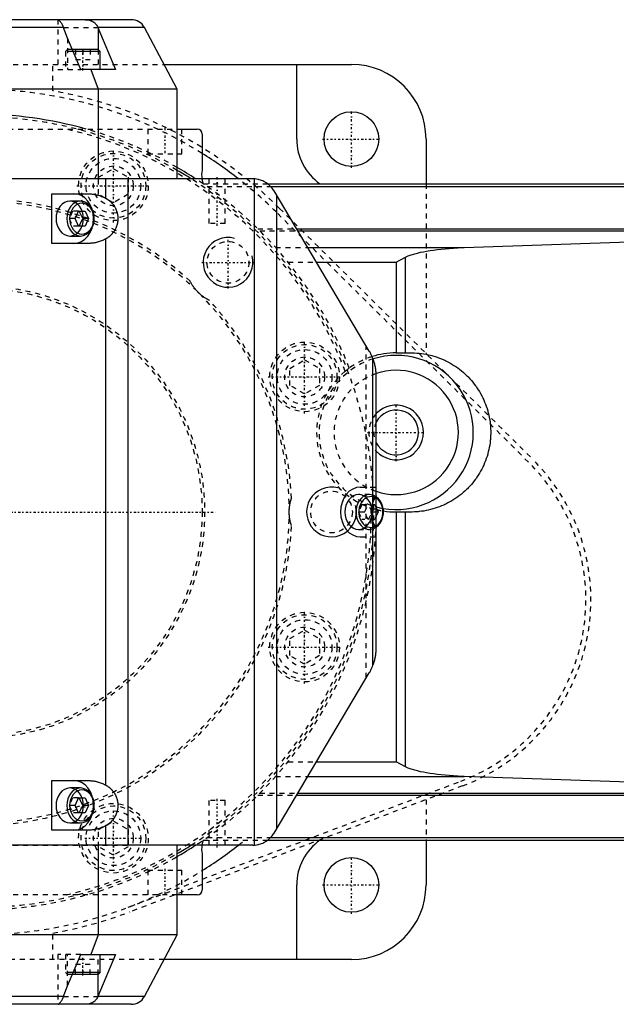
# Model space of a CAD drawing. Extents: x -545 to 345, y -109 to 109.
# Tile 14 of 15: x 8 to 128, y -99 to 99. Entities that reach past the tile are written whole.
import ezdxf

# ---------------------------------------------------------------- set-up
doc = ezdxf.new("R2010")
doc.units = 0
doc.linetypes.add('CENTER', pattern=[1.5, 0.45, -0.5, 0.05, -0.5])
doc.linetypes.add('DASHED', pattern=[2, 1, -1])
for name, color, linetype in [('AM_0', 7, 'CONTINUOUS'), ('AM_10', 7, 'CONTINUOUS'), ('AM_3', 7, 'DASHED'), ('AM_7', 7, 'CENTER')]:
    doc.layers.add(name, color=color, linetype=linetype)

msp = doc.modelspace()

# ---------------------------------------------------------------- linework, layer by layer
at = {"layer": 'AM_0', "color": 7, "linetype": 'CONTINUOUS'}
for p, q in [((30.75, 99), (-60.48, 99)), ((17.15, 97.41), (-57.6, 97.41)), ((24.06, 97.41), (27.59, 89)), ((33.4, 97.41), (24.06, 97.41)), ((24.11, 97.3), (24.11, 93)), ((40, 85), (33.4, 97.41)), ((20.63, 89), (17.95, 95.3)), ((24.13, 93), (18.93, 93)), ((24.53, 92.6), (19.1, 92.6)), ((24.53, 92.6), (24.13, 93)), ((24.53, 89), (24.53, 92.6)), ((37.34, 90), (75, 90)), ((64, 75), (64, 90)), ((27.59, 89), (20.63, 89)), ((22.65, 89), (24.1, 85)), ((40, 85), (-50.98, 85)), ((24.1, 85), (24.1, 67)), ((40, 67), (40, 85)), ((40, 77), (44, 77)), ((45, 76), (45, 68.74)), ((90, 75), (90, 66)), ((55.16, 67), (5.41, 67)), ((25.63, 63.08), (25.63, 67)), ((30.1, -67), (30.1, 67)), ((55.53, -66.99), (55.53, 66.99)), ((58.16, 66), (158, 66)), ((58.77, 65.46), (158, 65.46)), ((14.8, 64), (21.96, 64)), ((14.8, 54), (14.8, 64)), ((78.6, 32.36), (59.45, 64.56)), ((60.03, -63.59), (60.03, 63.59)), ((20.56, 62.5), (18.39, 62.5)), ((19.46, 59), (20.13, 60.49)), ((20.13, 60.49), (21.49, 60.49)), ((20.99, 59), (20.31, 60.49)), ((21.49, 60.49), (22.17, 59)), ((20.13, 57.51), (19.46, 59)), ((21.49, 57.51), (20.13, 57.51)), ((20.31, 57.51), (20.99, 59)), ((22.17, 59), (20.99, 59)), ((22.17, 59), (21.49, 57.51)), ((18.39, 55.5), (20.56, 55.5)), ((63.97, 56.96), (158, 56.96)), ((64.2, 56.57), (158, 56.57)), ((21.96, 54), (14.8, 54)), ((25.63, -54.92), (25.63, 54.92)), ((97.69, 53.17), (156.36, 55.18)), ((66.22, 53.17), (97.69, 53.17)), ((67.98, 50.22), (83.97, 50.22)), ((83.97, 50.22), (85.88, 51.25)), ((83.97, 50.22), (83.97, 32)), ((85.88, 32), (85.88, 51.25)), ((83.97, 32), (87, 32)), ((79.34, -30.81), (79.34, 30.81)), ((80, -27.25), (80, 27.25)), ((80, 0.82), (80.37, 0)), ((80.37, 0), (80, -0.82)), ((80.37, 0), (80, 0)), ((83.97, 0), (83.97, -50.22)), ((87, 0), (83.97, 0)), ((85.88, -51.25), (85.88, 0)), ((59.45, -64.56), (78.6, -32.36)), ((67.98, -50.22), (83.97, -50.22)), ((85.88, -51.25), (83.97, -50.22)), ((66.22, -53.17), (97.69, -53.17)), ((156.36, -55.18), (97.69, -53.17)), ((14.8, -54), (21.96, -54)), ((14.8, -64), (14.8, -54)), ((20.56, -55.5), (18.39, -55.5)), ((63.97, -56.96), (158, -56.96)), ((64.2, -56.57), (158, -56.57)), ((19.46, -59), (20.13, -57.51)), ((20.13, -60.49), (19.46, -59)), ((20.13, -57.51), (21.49, -57.51)), ((20.99, -59), (20.31, -57.51)), ((20.31, -60.49), (20.99, -59)), ((22.17, -59), (20.99, -59)), ((21.49, -57.51), (22.17, -59)), ((22.17, -59), (21.49, -60.49)), ((21.49, -60.49), (20.13, -60.49)), ((18.39, -62.5), (20.56, -62.5)), ((25.63, -67), (25.63, -63.08)), ((21.96, -64), (14.8, -64)), ((55.16, -67), (5.41, -67)), ((24.1, -67), (24.1, -85)), ((40, -85), (40, -67)), ((58.16, -66), (158, -66)), ((58.77, -65.46), (158, -65.46)), ((90, -66), (90, -75)), ((45, -68.74), (45, -76)), ((64, -90), (64, -75)), ((44, -77), (40, -77)), ((40, -85), (-50.98, -85)), ((24.1, -85), (22.65, -89)), ((33.4, -97.41), (40, -85)), ((17.95, -95.3), (20.63, -89)), ((20.63, -89), (27.59, -89)), ((27.59, -89), (24.06, -97.41)), ((24.53, -92.6), (24.53, -89)), ((75, -90), (37.34, -90)), ((24.13, -93), (18.93, -93)), ((24.53, -92.6), (19.1, -92.6)), ((24.11, -97.3), (24.11, -93)), ((24.13, -93), (24.53, -92.6)), ((30.75, -99), (-60.48, -99)), ((17.15, -97.41), (-57.6, -97.41)), ((33.4, -97.41), (24.06, -97.41))]:
    msp.add_line(p, q, dxfattribs=at)
for points in [[(18.39, 62.5), (17.86, 62.43), (17.34, 62.23), (16.86, 61.91), (16.44, 61.47), (16.1, 60.94), (15.85, 60.34), (15.69, 59.68), (15.64, 59), (15.69, 58.32), (15.85, 57.66), (16.1, 57.06), (16.44, 56.53), (16.86, 56.09), (17.34, 55.77), (17.86, 55.57), (18.39, 55.5)], [(80, -3.07), (80.44, -2.68), (80.82, -2.2), (81.11, -1.63), (81.31, -1), (81.42, -0.34), (81.42, 0.34), (81.31, 1), (81.11, 1.63), (80.82, 2.2), (80.44, 2.68), (80, 3.07)], [(80, -2.78), (80.42, -2.45), (80.77, -2.01), (81.05, -1.5), (81.25, -0.93), (81.35, -0.31), (81.35, 0.31), (81.25, 0.93), (81.05, 1.5), (80.77, 2.01), (80.42, 2.45), (80, 2.78)], [(22.91, -57.16), (22.55, -56.27), (22.06, -55.5), (21.46, -54.86), (20.77, -54.39), (20.02, -54.1), (19.24, -54)], [(18.39, -55.5), (17.86, -55.57), (17.34, -55.77), (16.86, -56.09), (16.44, -56.53), (16.1, -57.06), (15.85, -57.66), (15.69, -58.32), (15.64, -59), (15.69, -59.68), (15.85, -60.34), (16.1, -60.94), (16.44, -61.47), (16.86, -61.91), (17.34, -62.23), (17.86, -62.43), (18.39, -62.5)], [(19.24, -64), (20.02, -63.9), (20.77, -63.61), (21.46, -63.14), (22.06, -62.5), (22.55, -61.73), (22.91, -60.84)]]:
    msp.add_lwpolyline(points, dxfattribs=at)
for points in [[(20.56, 62.5), (20.02, 62.43), (19.51, 62.23), (19.03, 61.91), (18.61, 61.47), (18.27, 60.94), (18.01, 60.34), (17.86, 59.68), (17.8, 59), (17.86, 58.32), (18.01, 57.66), (18.27, 57.06), (18.61, 56.53), (19.03, 56.09), (19.51, 55.77), (20.02, 55.57), (20.56, 55.5), (21.1, 55.57), (21.62, 55.77), (22.09, 56.09), (22.51, 56.53), (22.86, 57.06), (23.11, 57.66), (23.27, 58.32), (23.32, 59), (23.27, 59.68), (23.11, 60.34), (22.86, 60.94), (22.51, 61.47), (22.09, 61.91), (21.62, 62.23), (21.1, 62.43)], [(20.81, 55.9), (21.29, 55.96), (21.74, 56.14), (22.17, 56.42), (22.54, 56.81), (22.84, 57.28), (23.07, 57.81), (23.2, 58.4), (23.25, 59), (23.2, 59.6), (23.07, 60.19), (22.84, 60.72), (22.54, 61.19), (22.17, 61.58), (21.74, 61.86), (21.29, 62.04), (20.81, 62.1), (20.33, 62.04), (19.87, 61.86), (19.45, 61.58), (19.08, 61.19), (18.78, 60.72), (18.55, 60.19), (18.41, 59.6), (18.37, 59), (18.41, 58.4), (18.55, 57.81), (18.78, 57.28), (19.08, 56.81), (19.45, 56.42), (19.87, 56.14), (20.33, 55.96)], [(20.56, -55.5), (20.02, -55.57), (19.51, -55.77), (19.03, -56.09), (18.61, -56.53), (18.27, -57.06), (18.01, -57.66), (17.86, -58.32), (17.8, -59), (17.86, -59.68), (18.01, -60.34), (18.27, -60.94), (18.61, -61.47), (19.03, -61.91), (19.51, -62.23), (20.02, -62.43), (20.56, -62.5), (21.1, -62.43), (21.62, -62.23), (22.09, -61.91), (22.51, -61.47), (22.86, -60.94), (23.11, -60.34), (23.27, -59.68), (23.32, -59), (23.27, -58.32), (23.11, -57.66), (22.86, -57.06), (22.51, -56.53), (22.09, -56.09), (21.62, -55.77), (21.1, -55.57)], [(20.81, -62.1), (21.29, -62.04), (21.74, -61.86), (22.17, -61.58), (22.54, -61.19), (22.84, -60.72), (23.07, -60.19), (23.2, -59.6), (23.25, -59), (23.2, -58.4), (23.07, -57.81), (22.84, -57.28), (22.54, -56.81), (22.17, -56.42), (21.74, -56.14), (21.29, -55.96), (20.81, -55.9), (20.33, -55.96), (19.87, -56.14), (19.45, -56.42), (19.08, -56.81), (18.78, -57.28), (18.55, -57.81), (18.41, -58.4), (18.37, -59), (18.41, -59.6), (18.55, -60.19), (18.78, -60.72), (19.08, -61.19), (19.45, -61.58), (19.87, -61.86), (20.33, -62.04)]]:
    msp.add_lwpolyline(points, close=True, dxfattribs=at)
for points in [[(17.15, 97.41, 0), (17.12, 97.49, 0), (17.06, 97.65, 0), (16.99, 97.81, 0), (16.96, 97.88, 0), (16.93, 97.96, 0), (16.85, 98.1, 0), (16.78, 98.23, 0), (16.7, 98.35, 0), (16.63, 98.46, 0), (16.56, 98.56, 0), (16.52, 98.6, 0), (16.49, 98.65, 0), (16.42, 98.73, 0), (16.38, 98.77, 0), (16.37, 98.78, 0), (16.36, 98.79, 0), (16.35, 98.79, 0), (16.35, 98.8, 0), (16.34, 98.81, 0), (16.33, 98.82, 0), (16.32, 98.83, 0), (16.31, 98.84, 0), (16.3, 98.85, 0), (16.29, 98.85, 0), (16.29, 98.86, 0), (16.28, 98.87, 0), (16.27, 98.88, 0), (16.23, 98.9, 0), (16.18, 98.94, 0), (16.16, 98.96, 0), (16.14, 98.97, 0), (16.1, 98.99, 0), (16.07, 99, 0), (16.06, 99, 0)], [(17.95, 95.3, 0), (17.81, 95.65, 0), (17.53, 96.35, 0), (17.27, 97.06, 0), (17.15, 97.41, 0)], [(21.47, 99, 0), (21.57, 99, 0), (21.76, 98.99, 0), (21.94, 98.97, 0), (22.03, 98.96, 0), (22.13, 98.95, 0), (22.31, 98.91, 0), (22.48, 98.86, 0), (22.58, 98.83, 0), (22.61, 98.82, 0), (22.64, 98.81, 0), (22.65, 98.8, 0), (22.67, 98.8, 0), (22.7, 98.78, 0), (22.72, 98.77, 0), (22.75, 98.76, 0), (22.78, 98.75, 0), (22.81, 98.74, 0), (22.82, 98.73, 0), (22.83, 98.72, 0), (22.86, 98.71, 0), (22.89, 98.7, 0), (22.91, 98.69, 0), (22.94, 98.67, 0), (22.96, 98.66, 0), (22.98, 98.65, 0), (22.99, 98.64, 0), (23.02, 98.63, 0), (23.04, 98.61, 0), (23.05, 98.61, 0), (23.07, 98.6, 0), (23.09, 98.58, 0), (23.12, 98.57, 0), (23.13, 98.56, 0), (23.14, 98.55, 0), (23.16, 98.54, 0), (23.19, 98.52, 0), (23.27, 98.46, 0), (23.41, 98.35, 0), (23.53, 98.22, 0), (23.65, 98.09, 0), (23.76, 97.95, 0), (23.81, 97.88, 0), (23.86, 97.81, 0), (23.95, 97.65, 0), (24.03, 97.49, 0), (24.06, 97.41, 0)], [(55.53, 66.99, 0), (55.47, 66.99, 0), (55.34, 67, 0), (55.22, 67, 0), (55.16, 67, 0)], [(59.45, 64.56, 0), (59.38, 64.67, 0), (59.23, 64.9, 0), (59.06, 65.13, 0), (58.97, 65.23, 0), (58.88, 65.34, 0), (58.69, 65.54, 0), (58.49, 65.73, 0), (58.28, 65.9, 0), (58.07, 66.06, 0), (57.86, 66.2, 0), (57.76, 66.27, 0), (57.65, 66.33, 0), (57.42, 66.46, 0), (57.19, 66.57, 0), (56.95, 66.67, 0), (56.7, 66.75, 0), (56.45, 66.83, 0), (56.32, 66.86, 0), (56.19, 66.89, 0), (55.93, 66.94, 0), (55.66, 66.97, 0), (55.53, 66.99, 0)], [(21.96, 64, 0), (22.07, 64, 0), (22.28, 63.99, 0), (22.5, 63.98, 0), (22.61, 63.97, 0), (22.72, 63.96, 0), (22.93, 63.94, 0), (23.15, 63.91, 0), (23.36, 63.88, 0), (23.57, 63.84, 0), (23.78, 63.79, 0), (23.88, 63.76, 0), (23.99, 63.74, 0), (24.19, 63.68, 0), (24.4, 63.62, 0), (24.59, 63.55, 0), (24.79, 63.47, 0), (24.98, 63.39, 0), (25.08, 63.35, 0), (25.17, 63.31, 0), (25.36, 63.22, 0), (25.54, 63.13, 0), (25.63, 63.08, 0)], [(25.63, 63.08, 0), (25.67, 63.05, 0), (25.75, 63.01, 0), (25.83, 62.96, 0), (25.87, 62.93, 0), (25.91, 62.91, 0), (25.99, 62.86, 0), (26.06, 62.81, 0), (26.14, 62.75, 0), (26.21, 62.7, 0), (26.29, 62.64, 0), (26.32, 62.61, 0), (26.36, 62.58, 0), (26.43, 62.53, 0), (26.5, 62.47, 0), (26.57, 62.41, 0), (26.63, 62.35, 0), (26.7, 62.28, 0), (26.73, 62.25, 0), (26.76, 62.22, 0), (26.82, 62.15, 0), (26.88, 62.09, 0), (26.91, 62.06, 0), (26.94, 62.02, 0), (27, 61.96, 0), (27.06, 61.89, 0), (27.09, 61.85, 0), (27.11, 61.82, 0), (27.17, 61.74, 0), (27.22, 61.67, 0), (27.28, 61.59, 0), (27.33, 61.52, 0), (27.38, 61.44, 0), (27.4, 61.4, 0), (27.43, 61.36, 0), (27.47, 61.28, 0), (27.52, 61.2, 0), (27.56, 61.11, 0), (27.6, 61.03, 0), (27.64, 60.94, 0), (27.66, 60.9, 0), (27.68, 60.86, 0), (27.72, 60.77, 0), (27.75, 60.68, 0), (27.79, 60.59, 0), (27.82, 60.5, 0), (27.85, 60.41, 0), (27.86, 60.37, 0), (27.88, 60.32, 0), (27.9, 60.23, 0), (27.93, 60.14, 0), (27.95, 60.05, 0), (27.97, 59.96, 0), (27.99, 59.87, 0), (27.99, 59.82, 0), (28, 59.77, 0), (28.02, 59.68, 0), (28.03, 59.59, 0), (28.04, 59.5, 0), (28.05, 59.41, 0), (28.06, 59.32, 0), (28.06, 59.27, 0), (28.06, 59.22, 0), (28.07, 59.13, 0), (28.07, 59.04, 0), (28.07, 59, 0), (28.07, 58.96, 0), (28.07, 58.87, 0), (28.06, 58.78, 0), (28.06, 58.73, 0), (28.06, 58.68, 0), (28.05, 58.59, 0), (28.04, 58.5, 0), (28.03, 58.41, 0), (28.02, 58.32, 0), (28, 58.23, 0), (27.99, 58.18, 0), (27.99, 58.13, 0), (27.97, 58.04, 0), (27.95, 57.95, 0), (27.93, 57.86, 0), (27.9, 57.77, 0), (27.88, 57.68, 0), (27.86, 57.63, 0), (27.85, 57.59, 0), (27.82, 57.5, 0), (27.79, 57.41, 0), (27.75, 57.32, 0), (27.72, 57.23, 0), (27.68, 57.14, 0), (27.66, 57.1, 0), (27.64, 57.06, 0), (27.6, 56.97, 0), (27.56, 56.89, 0), (27.52, 56.8, 0), (27.47, 56.72, 0), (27.43, 56.64, 0), (27.4, 56.6, 0), (27.38, 56.56, 0), (27.33, 56.48, 0), (27.28, 56.41, 0), (27.22, 56.33, 0), (27.17, 56.26, 0), (27.11, 56.18, 0), (27.09, 56.15, 0), (27.06, 56.11, 0), (27, 56.04, 0), (26.94, 55.98, 0), (26.91, 55.94, 0), (26.88, 55.91, 0), (26.82, 55.85, 0), (26.76, 55.78, 0), (26.73, 55.75, 0), (26.7, 55.72, 0), (26.63, 55.65, 0), (26.57, 55.59, 0), (26.5, 55.53, 0), (26.43, 55.47, 0), (26.36, 55.42, 0), (26.32, 55.39, 0), (26.29, 55.36, 0), (26.21, 55.3, 0), (26.14, 55.25, 0), (26.06, 55.19, 0), (25.99, 55.14, 0), (25.91, 55.09, 0), (25.87, 55.07, 0), (25.83, 55.04, 0), (25.75, 54.99, 0), (25.67, 54.95, 0), (25.63, 54.92, 0)], [(25.63, 54.92, 0), (25.54, 54.87, 0), (25.36, 54.78, 0), (25.17, 54.69, 0), (25.08, 54.65, 0), (24.98, 54.61, 0), (24.79, 54.53, 0), (24.59, 54.45, 0), (24.4, 54.38, 0), (24.19, 54.32, 0), (23.99, 54.26, 0), (23.88, 54.24, 0), (23.78, 54.21, 0), (23.57, 54.16, 0), (23.36, 54.12, 0), (23.15, 54.09, 0), (22.93, 54.06, 0), (22.72, 54.04, 0), (22.61, 54.03, 0), (22.5, 54.02, 0), (22.28, 54.01, 0), (22.07, 54, 0), (21.96, 54, 0)], [(85.88, 51.25, 0), (86.04, 51.33, 0), (86.4, 51.49, 0), (86.8, 51.65, 0), (87.02, 51.72, 0), (87.25, 51.8, 0), (87.74, 51.94, 0), (88.28, 52.08, 0), (88.86, 52.22, 0), (89.47, 52.34, 0), (90.12, 52.46, 0), (90.46, 52.52, 0), (90.81, 52.57, 0), (91.53, 52.68, 0), (92.28, 52.77, 0), (93.05, 52.86, 0), (93.86, 52.94, 0), (94.68, 53.01, 0), (95.1, 53.04, 0), (95.52, 53.07, 0), (96.38, 53.12, 0), (97.25, 53.16, 0), (97.69, 53.17, 0)], [(79.34, 30.81, 0), (79.24, 31.08, 0), (79, 31.6, 0), (78.74, 32.11, 0), (78.6, 32.36, 0)], [(87, 32, 0), (87.23, 32, 0), (87.7, 31.98, 0), (88.16, 31.96, 0), (88.39, 31.94, 0), (88.63, 31.92, 0), (89.09, 31.86, 0), (89.55, 31.8, 0), (90.01, 31.71, 0), (90.46, 31.62, 0), (90.92, 31.51, 0), (91.14, 31.45, 0), (91.37, 31.39, 0), (91.81, 31.26, 0), (92.25, 31.11, 0), (92.69, 30.95, 0), (93.12, 30.78, 0), (93.55, 30.6, 0), (93.76, 30.5, 0), (93.97, 30.4, 0), (94.39, 30.19, 0), (94.8, 29.97, 0), (95, 29.86, 0), (95.2, 29.74, 0), (95.6, 29.49, 0), (95.99, 29.24, 0), (96.18, 29.11, 0), (96.37, 28.97, 0), (96.74, 28.69, 0), (97.11, 28.4, 0), (97.46, 28.11, 0), (97.81, 27.8, 0), (98.15, 27.48, 0), (98.31, 27.31, 0), (98.48, 27.15, 0), (98.8, 26.81, 0), (99.11, 26.46, 0), (99.4, 26.11, 0), (99.69, 25.74, 0), (99.97, 25.37, 0), (100.11, 25.18, 0), (100.24, 24.99, 0), (100.49, 24.6, 0), (100.74, 24.2, 0), (100.97, 23.8, 0), (101.19, 23.39, 0), (101.4, 22.97, 0), (101.5, 22.76, 0), (101.6, 22.55, 0), (101.78, 22.12, 0), (101.95, 21.69, 0), (102.11, 21.25, 0), (102.26, 20.81, 0), (102.39, 20.37, 0), (102.45, 20.14, 0), (102.51, 19.92, 0), (102.62, 19.46, 0), (102.71, 19.01, 0), (102.8, 18.55, 0), (102.86, 18.09, 0), (102.92, 17.63, 0), (102.94, 17.39, 0), (102.96, 17.16, 0), (102.98, 16.7, 0), (103, 16.23, 0), (103, 16, 0), (103, 15.77, 0), (102.98, 15.3, 0), (102.96, 14.84, 0), (102.94, 14.61, 0), (102.92, 14.37, 0), (102.86, 13.91, 0), (102.8, 13.45, 0), (102.71, 12.99, 0), (102.62, 12.54, 0), (102.51, 12.08, 0), (102.45, 11.86, 0), (102.39, 11.63, 0), (102.26, 11.19, 0), (102.11, 10.75, 0), (101.95, 10.31, 0), (101.78, 9.88, 0), (101.6, 9.45, 0), (101.5, 9.24, 0), (101.4, 9.03, 0), (101.19, 8.61, 0), (100.97, 8.2, 0), (100.74, 7.8, 0), (100.49, 7.4, 0), (100.24, 7.01, 0), (100.11, 6.82, 0), (99.97, 6.63, 0), (99.69, 6.26, 0), (99.4, 5.89, 0), (99.11, 5.54, 0), (98.8, 5.19, 0), (98.48, 4.85, 0), (98.31, 4.69, 0), (98.15, 4.52, 0), (97.81, 4.2, 0), (97.46, 3.89, 0), (97.11, 3.6, 0), (96.74, 3.31, 0), (96.37, 3.03, 0), (96.18, 2.89, 0), (95.99, 2.76, 0), (95.6, 2.51, 0), (95.2, 2.26, 0), (95, 2.14, 0), (94.8, 2.03, 0), (94.39, 1.81, 0), (93.97, 1.6, 0), (93.76, 1.5, 0), (93.55, 1.4, 0), (93.12, 1.22, 0), (92.69, 1.05, 0), (92.25, 0.89, 0), (91.81, 0.74, 0), (91.37, 0.61, 0), (91.14, 0.55, 0), (90.92, 0.49, 0), (90.46, 0.38, 0), (90.01, 0.29, 0), (89.55, 0.2, 0), (89.09, 0.14, 0), (88.63, 0.08, 0), (88.39, 0.06, 0), (88.16, 0.04, 0), (87.7, 0.02, 0), (87.23, 0, 0), (87, 0, 0)], [(80, 27.25, 0), (80, 27.35, 0), (80, 27.54, 0), (79.99, 27.73, 0), (79.98, 27.83, 0), (79.98, 27.93, 0), (79.96, 28.13, 0), (79.94, 28.33, 0), (79.92, 28.54, 0), (79.89, 28.74, 0), (79.86, 28.95, 0), (79.84, 29.05, 0), (79.82, 29.15, 0), (79.78, 29.35, 0), (79.73, 29.56, 0), (79.68, 29.76, 0), (79.63, 29.96, 0), (79.57, 30.15, 0), (79.54, 30.25, 0), (79.51, 30.34, 0), (79.45, 30.53, 0), (79.38, 30.72, 0), (79.34, 30.81, 0)], [(79.34, -30.81, 0), (79.38, -30.72, 0), (79.45, -30.53, 0), (79.51, -30.34, 0), (79.54, -30.25, 0), (79.57, -30.15, 0), (79.63, -29.96, 0), (79.68, -29.76, 0), (79.73, -29.56, 0), (79.78, -29.35, 0), (79.82, -29.15, 0), (79.84, -29.05, 0), (79.86, -28.95, 0), (79.89, -28.74, 0), (79.92, -28.54, 0), (79.94, -28.33, 0), (79.96, -28.13, 0), (79.98, -27.93, 0), (79.98, -27.83, 0), (79.99, -27.73, 0), (80, -27.54, 0), (80, -27.35, 0), (80, -27.25, 0)], [(78.6, -32.36, 0), (78.74, -32.11, 0), (79, -31.6, 0), (79.24, -31.08, 0), (79.34, -30.81, 0)], [(97.69, -53.17, 0), (97.25, -53.16, 0), (96.38, -53.12, 0), (95.52, -53.07, 0), (95.1, -53.04, 0), (94.68, -53.01, 0), (93.86, -52.94, 0), (93.05, -52.86, 0), (92.28, -52.77, 0), (91.53, -52.68, 0), (90.81, -52.57, 0), (90.46, -52.52, 0), (90.12, -52.46, 0), (89.47, -52.34, 0), (88.86, -52.22, 0), (88.28, -52.08, 0), (87.74, -51.94, 0), (87.25, -51.8, 0), (87.02, -51.72, 0), (86.8, -51.65, 0), (86.4, -51.49, 0), (86.04, -51.33, 0), (85.88, -51.25, 0)], [(21.96, -54, 0), (22.07, -54, 0), (22.28, -54.01, 0), (22.5, -54.02, 0), (22.61, -54.03, 0), (22.72, -54.04, 0), (22.93, -54.06, 0), (23.15, -54.09, 0), (23.36, -54.12, 0), (23.57, -54.16, 0), (23.78, -54.21, 0), (23.88, -54.24, 0), (23.99, -54.26, 0), (24.19, -54.32, 0), (24.4, -54.38, 0), (24.59, -54.45, 0), (24.79, -54.53, 0), (24.98, -54.61, 0), (25.08, -54.65, 0), (25.17, -54.69, 0), (25.36, -54.78, 0), (25.54, -54.87, 0), (25.63, -54.92, 0)], [(25.63, -54.92, 0), (25.67, -54.95, 0), (25.75, -54.99, 0), (25.83, -55.04, 0), (25.87, -55.07, 0), (25.91, -55.09, 0), (25.99, -55.14, 0), (26.06, -55.19, 0), (26.14, -55.25, 0), (26.21, -55.3, 0), (26.29, -55.36, 0), (26.32, -55.39, 0), (26.36, -55.42, 0), (26.43, -55.47, 0), (26.5, -55.53, 0), (26.57, -55.59, 0), (26.63, -55.65, 0), (26.7, -55.72, 0), (26.73, -55.75, 0), (26.76, -55.78, 0), (26.82, -55.85, 0), (26.88, -55.91, 0), (26.91, -55.94, 0), (26.94, -55.98, 0), (27, -56.04, 0), (27.06, -56.11, 0), (27.09, -56.15, 0), (27.11, -56.18, 0), (27.17, -56.26, 0), (27.22, -56.33, 0), (27.28, -56.41, 0), (27.33, -56.48, 0), (27.38, -56.56, 0), (27.4, -56.6, 0), (27.43, -56.64, 0), (27.47, -56.72, 0), (27.52, -56.8, 0), (27.56, -56.89, 0), (27.6, -56.97, 0), (27.64, -57.06, 0), (27.66, -57.1, 0), (27.68, -57.14, 0), (27.72, -57.23, 0), (27.75, -57.32, 0), (27.79, -57.41, 0), (27.82, -57.5, 0), (27.85, -57.59, 0), (27.86, -57.63, 0), (27.88, -57.68, 0), (27.9, -57.77, 0), (27.93, -57.86, 0), (27.95, -57.95, 0), (27.97, -58.04, 0), (27.99, -58.13, 0), (27.99, -58.18, 0), (28, -58.23, 0), (28.02, -58.32, 0), (28.03, -58.41, 0), (28.04, -58.5, 0), (28.05, -58.59, 0), (28.06, -58.68, 0), (28.06, -58.73, 0), (28.06, -58.78, 0), (28.07, -58.87, 0), (28.07, -58.96, 0), (28.07, -59, 0), (28.07, -59.04, 0), (28.07, -59.13, 0), (28.06, -59.22, 0), (28.06, -59.27, 0), (28.06, -59.32, 0), (28.05, -59.41, 0), (28.04, -59.5, 0), (28.03, -59.59, 0), (28.02, -59.68, 0), (28, -59.77, 0), (27.99, -59.82, 0), (27.99, -59.87, 0), (27.97, -59.96, 0), (27.95, -60.05, 0), (27.93, -60.14, 0), (27.9, -60.23, 0), (27.88, -60.32, 0), (27.86, -60.37, 0), (27.85, -60.41, 0), (27.82, -60.5, 0), (27.79, -60.59, 0), (27.75, -60.68, 0), (27.72, -60.77, 0), (27.68, -60.86, 0), (27.66, -60.9, 0), (27.64, -60.94, 0), (27.6, -61.03, 0), (27.56, -61.11, 0), (27.52, -61.2, 0), (27.47, -61.28, 0), (27.43, -61.36, 0), (27.4, -61.4, 0), (27.38, -61.44, 0), (27.33, -61.52, 0), (27.28, -61.59, 0), (27.22, -61.67, 0), (27.17, -61.74, 0), (27.11, -61.82, 0), (27.09, -61.85, 0), (27.06, -61.89, 0), (27, -61.96, 0), (26.94, -62.02, 0), (26.91, -62.06, 0), (26.88, -62.09, 0), (26.82, -62.15, 0), (26.76, -62.22, 0), (26.73, -62.25, 0), (26.7, -62.28, 0), (26.63, -62.35, 0), (26.57, -62.41, 0), (26.5, -62.47, 0), (26.43, -62.53, 0), (26.36, -62.58, 0), (26.32, -62.61, 0), (26.29, -62.64, 0), (26.21, -62.7, 0), (26.14, -62.75, 0), (26.06, -62.81, 0), (25.99, -62.86, 0), (25.91, -62.91, 0), (25.87, -62.93, 0), (25.83, -62.96, 0), (25.75, -63.01, 0), (25.67, -63.05, 0), (25.63, -63.08, 0)], [(25.63, -63.08, 0), (25.54, -63.13, 0), (25.36, -63.22, 0), (25.17, -63.31, 0), (25.08, -63.35, 0), (24.98, -63.39, 0), (24.79, -63.47, 0), (24.59, -63.55, 0), (24.4, -63.62, 0), (24.19, -63.68, 0), (23.99, -63.74, 0), (23.88, -63.76, 0), (23.78, -63.79, 0), (23.57, -63.84, 0), (23.36, -63.88, 0), (23.15, -63.91, 0), (22.93, -63.94, 0), (22.72, -63.96, 0), (22.61, -63.97, 0), (22.5, -63.98, 0), (22.28, -63.99, 0), (22.07, -64, 0), (21.96, -64, 0)], [(55.53, -66.99, 0), (55.66, -66.97, 0), (55.93, -66.94, 0), (56.19, -66.89, 0), (56.32, -66.86, 0), (56.45, -66.83, 0), (56.7, -66.75, 0), (56.95, -66.67, 0), (57.19, -66.57, 0), (57.42, -66.46, 0), (57.65, -66.33, 0), (57.76, -66.27, 0), (57.86, -66.2, 0), (58.07, -66.06, 0), (58.28, -65.9, 0), (58.49, -65.73, 0), (58.69, -65.54, 0), (58.88, -65.34, 0), (58.97, -65.23, 0), (59.06, -65.13, 0), (59.23, -64.9, 0), (59.38, -64.67, 0), (59.45, -64.56, 0)], [(55.16, -67, 0), (55.22, -67, 0), (55.34, -67, 0), (55.47, -66.99, 0), (55.53, -66.99, 0)], [(17.15, -97.41, 0), (17.27, -97.06, 0), (17.53, -96.35, 0), (17.81, -95.65, 0), (17.95, -95.3, 0)], [(16.06, -99, 0), (16.07, -99, 0), (16.1, -98.99, 0), (16.14, -98.97, 0), (16.16, -98.96, 0), (16.18, -98.94, 0), (16.23, -98.9, 0), (16.29, -98.85, 0), (16.35, -98.79, 0), (16.42, -98.73, 0), (16.49, -98.65, 0), (16.52, -98.6, 0), (16.56, -98.56, 0), (16.63, -98.46, 0), (16.7, -98.35, 0), (16.78, -98.23, 0), (16.85, -98.1, 0), (16.93, -97.96, 0), (16.96, -97.88, 0), (16.99, -97.81, 0), (17.06, -97.65, 0), (17.12, -97.49, 0), (17.15, -97.41, 0)], [(24.06, -97.41, 0), (24.03, -97.49, 0), (23.95, -97.65, 0), (23.86, -97.81, 0), (23.81, -97.88, 0), (23.76, -97.95, 0), (23.65, -98.09, 0), (23.53, -98.23, 0), (23.41, -98.35, 0), (23.27, -98.46, 0), (23.19, -98.52, 0), (23.16, -98.54, 0), (23.14, -98.55, 0), (23.13, -98.56, 0), (23.12, -98.57, 0), (23.09, -98.58, 0), (23.07, -98.6, 0), (23.05, -98.61, 0), (23.04, -98.61, 0), (23.02, -98.63, 0), (22.99, -98.64, 0), (22.98, -98.65, 0), (22.96, -98.66, 0), (22.94, -98.67, 0), (22.91, -98.69, 0), (22.89, -98.7, 0), (22.86, -98.71, 0), (22.83, -98.73, 0), (22.82, -98.73, 0), (22.8, -98.74, 0), (22.78, -98.75, 0), (22.75, -98.76, 0), (22.72, -98.77, 0), (22.69, -98.78, 0), (22.67, -98.8, 0), (22.65, -98.8, 0), (22.64, -98.81, 0), (22.61, -98.82, 0), (22.58, -98.83, 0), (22.48, -98.86, 0), (22.31, -98.91, 0), (22.13, -98.95, 0), (22.04, -98.96, 0), (21.94, -98.97, 0), (21.76, -98.99, 0), (21.57, -99, 0), (21.47, -99, 0)]]:
    msp.add_polyline3d(points, dxfattribs=at)
for centre in [(75, 75), (75, -75)]:
    msp.add_circle(centre, 5.5, dxfattribs=at)
for centre, radius, start, end in [((30.75, 96), 3, 28, 90), ((75, 75), 15, 0, 90), ((0, 0), 80, 74.2595, 105.7405), ((44, 76), 1, 0, 90), ((75, 75), 11, 180, 234.9032), ((0, 0), 85, 52.0209, 58.0343), ((0, 0), 80, 56.8771, 60), ((0, 0), 79.5, 57.4335, 59.7917), ((49.9, 67.73), 5, 168.305, 188.3545), ((84, 16), 16, 90.1018, 107.5891), ((84, 16), 15.5, 260.2255, 107.4419), ((84, 16), 12.5, 251.3371, 108.746), ((84, 16), 5.5, 223.3418, 136.6582), ((84, 16), 4.5, 207.266, 152.734), ((84, 16), 16, 260.7331, 269.8982), ((0, 0), 80, 300, 303.1229), ((0, 0), 79.5, 300.2083, 302.5665), ((49.9, -67.73), 5, 171.6455, 191.695), ((0, 0), 85, 301.9657, 307.9791), ((75, -75), 11, 125.0968, 180), ((75, -75), 15, 270, 0), ((44, -76), 1, 270, 0), ((30.75, -96), 3, 270, 332)]:
    msp.add_arc(centre, radius, start, end, dxfattribs=at)
at = {"layer": 'AM_10', "color": 7, "linetype": 'CONTINUOUS'}
for centre in [(50.2, 50.2), (71, 0)]:
    msp.add_arc(centre, 5, 75, 15, dxfattribs=at)
at = {"layer": 'AM_3', "color": 6, "linetype": 'DASHED'}
for p, q in [((16.03, 99), (16.03, 89)), ((17.15, 97.41), (24.06, 97.41)), ((17.95, 95.3), (17.95, 89)), ((17.93, 93), (17.53, 92.6)), ((17.53, 92.6), (17.53, 89)), ((19.1, 92.6), (17.53, 92.6)), ((18.93, 93), (17.93, 93)), ((19.54, 93), (19.54, 91)), ((21.03, 93), (21.03, 91)), ((22.52, 93), (22.52, 91)), ((24.11, 93), (24.11, 89)), ((-75, 90), (37.34, 90)), ((15, 84.68), (15, 90)), ((19.54, 91), (22.52, 91)), ((16.03, 89), (20.63, 89)), ((-44, 77), (40, 77)), ((34.1, 77), (34.1, 72)), ((40.9, 72), (40.9, 77)), ((34.1, 72), (40.9, 72)), ((24.2, 67.31), (27.17, 69.03)), ((27.17, 69.03), (30.14, 67.31)), ((24.2, 63.89), (24.2, 67.31)), ((30.14, 67.31), (30.14, 63.89)), ((45.21, 66), (58.16, 66)), ((46, 65.46), (58.77, 65.46)), ((46.35, 67), (46.35, 58)), ((49.65, 58), (49.65, 67)), ((90, 66), (90, 31.86)), ((27.17, 62.17), (24.2, 63.89)), ((30.14, 63.89), (27.17, 62.17)), ((18.95, 60.49), (18.27, 59)), ((20.13, 60.49), (18.95, 60.49)), ((110.6, 10.02), (59.86, 60.35)), ((60.56, 61.06), (111.31, 10.73)), ((18.27, 59), (18.95, 57.51)), ((19.46, 59), (18.27, 59)), ((20.13, 57.51), (18.95, 57.51)), ((49.65, 58), (46.35, 58)), ((56.17, 56.96), (63.97, 56.96)), ((56.57, 56.57), (64.2, 56.57)), ((59.77, 53.17), (66.22, 53.17)), ((62.27, 50.22), (67.98, 50.22)), ((78, -33.36), (78, 33.36)), ((62.63, 28.89), (65.6, 30.6)), ((65.6, 30.6), (68.57, 28.89)), ((62.63, 25.46), (62.63, 28.89)), ((68.57, 28.89), (68.57, 25.46)), ((65.6, 23.74), (62.63, 25.46)), ((68.57, 25.46), (65.6, 23.74)), ((76.77, 5), (80, 5)), ((78.67, 3.5), (76.45, 3.5)), ((77.11, 1.49), (76.43, 0)), ((76.43, 0), (77.11, -1.49)), ((77.66, 0), (76.43, 0)), ((77.11, 1.49), (79.69, 1.49)), ((77.66, 0), (78.34, 1.49)), ((79.14, 0), (78.46, 1.49)), ((79.15, 0.75), (79, 0.8)), ((80, 0), (79.14, 0)), ((79.5, 0.65), (79.15, 0.75)), ((79.69, 1.49), (80, 0.82)), ((79.69, -1.49), (77.11, -1.49)), ((78.34, -1.49), (77.66, 0)), ((78.46, -1.49), (79.14, 0)), ((80, -0.82), (79.69, -1.49)), ((76.45, -3.5), (78.67, -3.5)), ((76.77, -5), (80, -5)), ((62.63, -25.46), (65.6, -23.74)), ((65.6, -23.74), (68.57, -25.46)), ((62.63, -28.88), (62.63, -25.46)), ((68.57, -25.46), (68.57, -28.88)), ((65.6, -30.6), (62.63, -28.88)), ((68.57, -28.88), (65.6, -30.6)), ((62.27, -50.22), (67.98, -50.22)), ((59.77, -53.17), (66.22, -53.17)), ((30.14, -79.48), (96.97, -54.14)), ((97.32, -55.07), (30.49, -80.41)), ((56.17, -56.96), (63.97, -56.96)), ((56.57, -56.57), (64.2, -56.57)), ((18.95, -57.51), (18.27, -59)), ((18.27, -59), (18.95, -60.49)), ((19.46, -59), (18.27, -59)), ((20.13, -57.51), (18.95, -57.51)), ((46.35, -58), (46.35, -67)), ((49.65, -58), (46.35, -58)), ((49.65, -67), (49.65, -58)), ((90, -57.85), (90, -66)), ((20.13, -60.49), (18.95, -60.49)), ((24.2, -63.88), (27.17, -62.17)), ((27.17, -62.17), (30.14, -63.88)), ((24.2, -67.31), (24.2, -63.88)), ((30.14, -63.88), (30.14, -67.31)), ((-51, -67), (30.1, -67)), ((27.17, -69.03), (24.2, -67.31)), ((30.14, -67.31), (27.17, -69.03)), ((45.21, -66), (58.16, -66)), ((46, -65.46), (58.77, -65.46)), ((34.1, -72), (34.1, -77)), ((34.1, -72), (40.9, -72)), ((40.9, -77), (40.9, -72)), ((40, -77), (-44, -77)), ((15, -90), (15, -84.68)), ((16.03, -89), (16.03, -99)), ((20.63, -89), (16.03, -89)), ((17.53, -89), (17.53, -92.6)), ((17.95, -95.3), (17.95, -89)), ((24.11, -93), (24.11, -89)), ((37.34, -90), (-75, -90)), ((19.54, -93), (19.54, -91)), ((22.52, -91), (19.54, -91)), ((21.03, -93), (21.03, -91)), ((22.52, -93), (22.52, -91)), ((17.53, -92.6), (17.93, -93)), ((19.1, -92.6), (17.53, -92.6)), ((18.93, -93), (17.93, -93)), ((17.15, -97.41), (24.06, -97.41))]:
    msp.add_line(p, q, dxfattribs=at)
for points in [[(19.24, 54), (20.01, 54.1), (20.75, 54.38), (21.43, 54.84), (22.03, 55.46), (22.52, 56.22), (22.88, 57.09), (23.11, 58.02), (23.18, 59), (23.11, 59.98), (22.88, 60.91), (22.52, 61.78), (22.03, 62.54), (21.43, 63.16), (20.75, 63.62), (20.01, 63.9), (19.24, 64)], [(18.39, 55.5), (18.93, 55.57), (19.45, 55.77), (19.93, 56.09), (20.34, 56.53), (20.69, 57.06), (20.94, 57.66), (21.1, 58.32), (21.15, 59), (21.1, 59.68), (20.94, 60.34), (20.69, 60.94), (20.34, 61.47), (19.93, 61.91), (19.45, 62.23), (18.93, 62.43), (18.39, 62.5)], [(76.77, 5), (76, 4.9), (75.26, 4.62), (74.58, 4.16), (73.98, 3.54), (73.49, 2.78), (73.13, 1.91), (72.9, 0.98), (72.83, 0), (72.9, -0.98), (73.13, -1.91), (73.49, -2.78), (73.98, -3.54), (74.58, -4.16), (75.26, -4.62), (76, -4.9), (76.77, -5)], [(80, 3.07), (79.5, 3.34), (78.97, 3.48), (78.42, 3.49), (77.89, 3.36), (77.39, 3.1), (76.93, 2.72), (76.55, 2.23), (76.24, 1.66), (76.03, 1.02), (75.93, 0.35), (75.93, -0.35), (76.03, -1.02), (76.24, -1.66), (76.55, -2.23), (76.93, -2.72), (77.39, -3.1), (77.89, -3.36), (78.42, -3.49), (78.97, -3.48), (79.5, -3.34), (80, -3.07)], [(80, 2.78), (79.56, 2.99), (79.09, 3.09), (78.62, 3.08), (78.16, 2.95), (77.73, 2.71), (77.34, 2.37), (77.01, 1.94), (76.75, 1.44), (76.58, 0.89), (76.49, 0.3), (76.49, -0.3), (76.58, -0.89), (76.75, -1.44), (77.01, -1.94), (77.34, -2.37), (77.73, -2.71), (78.16, -2.95), (78.62, -3.08), (79.09, -3.09), (79.56, -2.99), (80, -2.78)], [(80, 3.35), (79.51, 2.5), (79.18, 1.55), (79.01, 0.52), (79.01, -0.52), (79.18, -1.55), (79.51, -2.5), (80, -3.35)], [(18.39, -62.5), (18.93, -62.43), (19.45, -62.23), (19.93, -61.91), (20.34, -61.47), (20.69, -60.94), (20.94, -60.34), (21.1, -59.68), (21.15, -59), (21.1, -58.32), (20.94, -57.66), (20.69, -57.06), (20.34, -56.53), (19.93, -56.09), (19.45, -55.77), (18.93, -55.57), (18.39, -55.5)], [(22.91, -60.84), (23.11, -59.94), (23.18, -59), (23.11, -58.06), (22.91, -57.16)]]:
    msp.add_lwpolyline(points, dxfattribs=at)
msp.add_lwpolyline([(76.45, 3.5), (75.92, 3.43), (75.4, 3.23), (74.92, 2.91), (74.5, 2.47), (74.16, 1.94), (73.91, 1.34), (73.75, 0.68), (73.7, 0), (73.75, -0.68), (73.91, -1.34), (74.16, -1.94), (74.5, -2.47), (74.92, -2.91), (75.4, -3.23), (75.92, -3.43), (76.45, -3.5), (76.99, -3.43), (77.51, -3.23), (77.99, -2.91), (78.4, -2.47), (78.75, -1.94), (79, -1.34), (79.16, -0.68), (79.21, 0), (79.16, 0.68), (79, 1.34), (78.75, 1.94), (78.4, 2.47), (77.99, 2.91), (77.51, 3.23), (76.99, 3.43)], close=True, dxfattribs=at)
for points in [[(43.97, 44.41, 0), (43.93, 44.46, 0), (43.84, 44.56, 0), (43.75, 44.67, 0), (43.7, 44.72, 0), (43.66, 44.77, 0), (43.57, 44.88, 0), (43.49, 44.99, 0), (43.4, 45.1, 0), (43.32, 45.21, 0), (43.24, 45.32, 0), (43.2, 45.37, 0), (43.16, 45.43, 0), (43.09, 45.55, 0), (43.01, 45.66, 0), (42.94, 45.78, 0), (42.87, 45.9, 0), (42.8, 46.01, 0), (42.77, 46.07, 0), (42.74, 46.13, 0), (42.67, 46.25, 0), (42.61, 46.37, 0), (42.58, 46.43, 0)], [(46.43, 42.58, 0), (46.37, 42.61, 0), (46.25, 42.67, 0), (46.13, 42.74, 0), (46.07, 42.77, 0), (46.01, 42.8, 0), (45.9, 42.87, 0), (45.78, 42.94, 0), (45.66, 43.01, 0), (45.55, 43.09, 0), (45.43, 43.16, 0), (45.37, 43.2, 0), (45.32, 43.24, 0), (45.21, 43.32, 0), (45.1, 43.4, 0), (44.99, 43.49, 0), (44.88, 43.57, 0), (44.77, 43.66, 0), (44.72, 43.7, 0), (44.67, 43.75, 0), (44.56, 43.84, 0), (44.46, 43.93, 0), (44.41, 43.97, 0)], [(73.76, 28.29, 0), (73.83, 28.35, 0), (73.96, 28.46, 0), (74.1, 28.57, 0), (74.17, 28.62, 0)], [(74.17, 28.62, 0), (74.24, 28.68, 0), (74.38, 28.78, 0), (74.51, 28.88, 0), (74.58, 28.94, 0)], [(62.5, 0, 0), (62.5, 0.08, 0), (62.5, 0.23, 0), (62.51, 0.38, 0), (62.51, 0.45, 0), (62.52, 0.53, 0), (62.53, 0.68, 0), (62.54, 0.84, 0), (62.56, 0.99, 0), (62.58, 1.14, 0), (62.6, 1.29, 0), (62.61, 1.37, 0), (62.62, 1.45, 0), (62.65, 1.6, 0), (62.68, 1.75, 0), (62.71, 1.9, 0), (62.75, 2.05, 0), (62.79, 2.2, 0), (62.81, 2.27, 0), (62.83, 2.34, 0), (62.87, 2.49, 0), (62.92, 2.63, 0), (62.94, 2.71, 0)], [(62.94, -2.71, 0), (62.92, -2.63, 0), (62.87, -2.49, 0), (62.83, -2.34, 0), (62.81, -2.27, 0), (62.79, -2.2, 0), (62.75, -2.05, 0), (62.71, -1.9, 0), (62.68, -1.75, 0), (62.65, -1.6, 0), (62.62, -1.45, 0), (62.61, -1.37, 0), (62.6, -1.29, 0), (62.58, -1.14, 0), (62.56, -0.99, 0), (62.54, -0.84, 0), (62.53, -0.68, 0), (62.52, -0.53, 0), (62.51, -0.45, 0), (62.51, -0.38, 0), (62.5, -0.23, 0), (62.5, -0.08, 0), (62.5, 0, 0)], [(80, 0.51, 0), (79.92, 0.53, 0), (79.75, 0.58, 0), (79.58, 0.62, 0), (79.5, 0.65, 0)]]:
    msp.add_polyline3d(points, dxfattribs=at)
for centre, radius in [((27.17, 65.6), 7), ((27.17, 65.6), 6.5), ((27.17, 65.6), 5.5), ((27.17, 65.59), 4), ((50.2, 50.2), 4.19), ((0, 0), 45.5), ((0, 0), 45), ((0, 0), 45), ((65.6, 27.17), 7), ((65.6, 27.17), 6.5), ((65.6, 27.17), 5.5), ((65.59, 27.17), 4), ((71, 0), 4.19), ((65.6, -27.17), 7), ((65.6, -27.17), 6.5), ((65.6, -27.17), 5.5), ((65.59, -27.17), 4), ((27.17, -65.6), 7), ((27.17, -65.6), 6.5), ((27.17, -65.6), 5.5), ((27.17, -65.59), 4)]:
    msp.add_circle(centre, radius, dxfattribs=at)
for centre, radius, start, end in [((0, 0), 85, 58.0343, 126.8699), ((0, 0), 86, 45.2362, 79.9552), ((0, 0), 79.5, 59.7917, 300.2083), ((0, 0), 79, 20.9864, 77.0801), ((0, 0), 80, 60, 74.2595), ((0, 0), 79.5, 302.5665, 57.4335), ((0, 0), 80, 21.2044, 56.8771), ((49.9, 67.73), 5, 188.3545, 200.1231), ((0, 0), 85, 45.2362, 52.0209), ((0, 0), 62.5, 45.2854, 178.1662), ((0, 0), 63, 47.4764, 87.5392), ((0, 0), 62.5, 181.8338, 44.7146), ((50.2, 50.2), 8.5, 222.9009, 227.0991), ((0, 0), 63, 2.4608, 42.5236), ((84, 16), 15.5, 107.4419, 260.2255), ((84, 16), 16, 107.5891, 126.0521), ((84, 16), 16, 129.7939, 251.7747), ((84, 16), 12.5, 108.746, 251.3371), ((84, 16), 5.5, 136.6582, 223.3418), ((84, 16), 4.5, 152.734, 207.266), ((83.14, -17.67), 39, 290.7664, 45.2362), ((83.14, -17.67), 40, 290.7664, 45.2362), ((0, 0), 80, 230.3943, 0.3642), ((0, 0), 79, 282.9199, 0.5821), ((84, 16), 16, 255.5165, 260.7331), ((0, 0), 63, 181.8192, 357.5392), ((49.9, -67.73), 5, 159.8769, 171.6455), ((0, 0), 85, 307.9791, 309.0614), ((0, 0), 85, 233.1301, 301.9657), ((0, 0), 86, 280.0448, 290.7664)]:
    msp.add_arc(centre, radius, start, end, dxfattribs=at)
at = {"layer": 'AM_7', "color": 4, "linetype": 'CENTER'}
for p, q in [((21.03, 88.8), (21.03, 93.2)), ((75, 69.22), (75, 80.78)), ((37.5, 77.25), (37.5, 71.75)), ((69.22, 75), (80.78, 75)), ((27.17, 58.25), (27.17, 72.95)), ((48, 57.55), (48, 67.45)), ((19.82, 65.6), (34.52, 65.6)), ((22.97, 65.59), (31.37, 65.59)), ((50.2, 44.95), (50.2, 55.45)), ((44.95, 50.2), (55.45, 50.2)), ((65.6, 19.82), (65.6, 34.52)), ((65.59, 22.97), (65.59, 31.37)), ((58.25, 27.17), (72.95, 27.17)), ((61.39, 27.17), (69.79, 27.17)), ((84, 10.22), (84, 21.77)), ((78.23, 16), (89.78, 16)), ((-47.77, 0), (47.77, 0)), ((65.6, -34.52), (65.6, -19.82)), ((65.59, -31.37), (65.59, -22.97)), ((58.25, -27.17), (72.95, -27.17)), ((48, -67.45), (48, -57.55)), ((27.17, -71.37), (27.17, -59.82)), ((27.17, -69.79), (27.17, -61.39)), ((21.4, -65.6), (32.95, -65.6)), ((22.97, -65.59), (31.37, -65.59)), ((75, -80.78), (75, -69.22)), ((37.5, -71.75), (37.5, -77.25)), ((69.22, -75), (80.78, -75)), ((21.03, -93.2), (21.03, -88.8))]:
    msp.add_line(p, q, dxfattribs=at)

doc.saveas('drawing.dxf')
